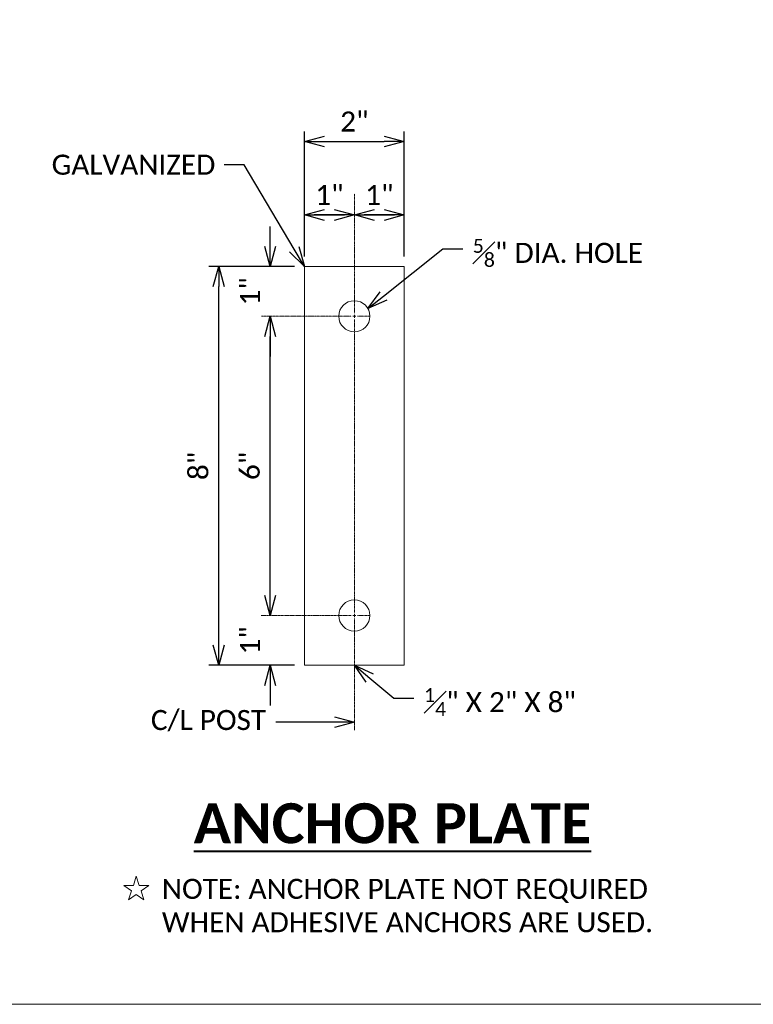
# Model space of a CAD drawing. Extents: x 19125 to 51786, y 27851 to 29201.
# Tile 3 of 13: x 19703 to 19997, y 27851 to 28246. Entities that reach past the tile are written whole.
import ezdxf
from ezdxf import colors
from ezdxf.entities.mleader import LeaderData, LeaderLine
from ezdxf.math import Vec2, Vec3

# ---------------------------------------------------------------- set-up
doc = ezdxf.new("R2010")
doc.units = 0
doc.header["$MEASUREMENT"] = 0
doc.linetypes.add('Wisdot4', pattern=[0.28125, 0.125, -0.0625, 0.03125, -0.0625])
for name, color, linetype, lineweight in [('B_ANNO_DIM', 7, 'Continuous', 18), ('B_ANNO_SYMB', 7, 'Continuous', 18), ('B_ANNO_TEXT', 7, 'Continuous', 18), ('B_ANNO_TEXT_TITLE', 7, 'Continuous', 40), ('B_CNTR', 1, 'Wisdot4', 18), ('B_STEEL', 92, 'Continuous', 18)]:
    doc.layers.add(name, color=color, linetype=linetype, lineweight=lineweight)
doc.layers.add('B_ANNO_NOPLOT', color=47, linetype='Continuous', lineweight=18, plot=False)
doc.styles.add('Annotative', font='calibri.ttf', dxfattribs={"height": 0.0625})
doc.styles.get("Standard").update_dxf_attribs({"font": 'calibri.ttf'})
doc.styles.add('Title', font='calibrib.ttf', dxfattribs={"height": 0.125})
doc.dimstyles.new('Annotative', dxfattribs={"dimscale": 0, "dimtxt": 0.0625, "dimasz": 0.0625, "dimexe": 0.03125, "dimexo": 0.03125, "dimgap": 0.03125, "dimtad": 1, "dimdec": 3, "dimzin": 3, "dimdsep": 46, "dimlunit": 4, "dimtxsty": 'Standard', "dimblk": 'OPEN30', "dimcen": 0.03125, "dimaunit": 1, "dimadec": 0, "dimazin": 3, "dimtfac": 0.75, "dimtdec": 3, "dimtofl": 0, "dimtmove": 0, "dimatfit": 3, "dimldrblk": 'OPEN30', "dimfxl": 1, "dimtfill": 1, "dimfrac": 1, "dimtolj": 1, "dimtzin": 0, "dimarcsym": 0})

# ---------------------------------------------------------------- blocks, each defined once
blk = doc.blocks.new('_Open30')
at = {"color": 0, "linetype": 'ByBlock', "lineweight": -2}
for p, q in [((-1, 0.268), (0, 0)), ((0, 0), (-1, -0.268)), ((0, 0), (-1, 0))]:
    blk.add_line(p, q, dxfattribs=at)
blk = doc.blocks.new('*D55')
at = {"layer": 'B_ANNO_DIM', "color": 0, "lineweight": -2, "transparency": 16777216}
for p, q in [((687.54, 295.98), (653.14, 295.98)), ((657.15, 144.01), (657.15, 287.95)), ((687.54, 135.98), (653.14, 135.98))]:
    blk.add_line(p, q, dxfattribs=at)
at = {"layer": 'Defpoints', "color": 0, "transparency": 16777216}
for p in [(657.15, 295.98), (691.55, 295.98), (691.55, 135.98)]:
    blk.add_point(p, dxfattribs=at)
at = {"layer": 'B_ANNO_DIM', "color": 0, "lineweight": -2, "transparency": 16777216, "xscale": 8.02983, "yscale": 8.02983, "zscale": 8.02983}
for p, rotation in [((657.15, 295.98), 90), ((657.15, 135.98), 270)]:
    blk.add_blockref('_Open30', p, dxfattribs=dict(at, rotation=rotation))
at = {"layer": 'B_ANNO_DIM', "color": 0, "transparency": 16777216, "insert": (649.02, 215.98), "char_height": 8.03, "attachment_point": 5, "rotation": 90, "bg_fill": 3, "box_fill_scale": 1.25, "bg_fill_color": 256, "bg_fill_true_color": 13158600, "bg_fill_transparency": 0}
blk.add_mtext('\\A1;8"', dxfattribs=at)
blk = doc.blocks.new('*D56')
at = {"layer": 'B_ANNO_DIM', "color": 0, "lineweight": -2, "transparency": 16777216}
for p, q in [((677.75, 164.01), (677.75, 172.04)), ((687.54, 135.98), (673.73, 135.98)), ((677.75, 127.95), (677.75, 119.92))]:
    blk.add_line(p, q, dxfattribs=at)
at = {"layer": 'Defpoints', "color": 0, "transparency": 16777216}
for p in [(677.75, 155.98), (677.75, 155.98), (691.55, 135.98)]:
    blk.add_point(p, dxfattribs=at)
at = {"layer": 'B_ANNO_DIM', "color": 0, "lineweight": -2, "transparency": 16777216, "xscale": 8.02983, "yscale": 8.02983, "zscale": 8.02983}
for p, rotation in [((677.75, 155.98), 270), ((677.75, 135.98), 90)]:
    blk.add_blockref('_Open30', p, dxfattribs=dict(at, rotation=rotation))
at = {"layer": 'B_ANNO_DIM', "color": 0, "transparency": 16777216, "insert": (669.71, 145.98), "char_height": 8.03, "attachment_point": 5, "rotation": 90, "bg_fill": 3, "box_fill_scale": 1.25, "bg_fill_color": 256, "bg_fill_true_color": 13158600, "bg_fill_transparency": 0}
blk.add_mtext('\\A1;1"', dxfattribs=at)
blk = doc.blocks.new('*D57')
at = {"layer": 'B_ANNO_DIM', "color": 0, "lineweight": -2, "transparency": 16777216}
for p, q in [((677.75, 304.01), (677.75, 312.04)), ((687.54, 295.98), (673.73, 295.98)), ((677.75, 267.95), (677.75, 259.92))]:
    blk.add_line(p, q, dxfattribs=at)
at = {"layer": 'Defpoints', "color": 0, "transparency": 16777216}
for p in [(677.75, 295.98), (691.55, 295.98), (677.75, 275.98)]:
    blk.add_point(p, dxfattribs=at)
at = {"layer": 'B_ANNO_DIM', "color": 0, "lineweight": -2, "transparency": 16777216, "xscale": 8.02983, "yscale": 8.02983, "zscale": 8.02983}
for p, rotation in [((677.75, 295.98), 270), ((677.75, 275.98), 90)]:
    blk.add_blockref('_Open30', p, dxfattribs=dict(at, rotation=rotation))
at = {"layer": 'B_ANNO_DIM', "color": 0, "transparency": 16777216, "insert": (669.71, 285.98), "char_height": 8.03, "attachment_point": 5, "rotation": 90, "bg_fill": 3, "box_fill_scale": 1.25, "bg_fill_color": 256, "bg_fill_true_color": 13158600, "bg_fill_transparency": 0}
blk.add_mtext('\\A1;1"', dxfattribs=at)
blk = doc.blocks.new('*D58')
at = {"layer": 'B_ANNO_DIM', "color": 0, "lineweight": -2, "transparency": 16777216}
blk.add_line((677.75, 164.01), (677.75, 267.95), dxfattribs=at)
at = {"layer": 'Defpoints', "color": 0, "transparency": 16777216}
for p in [(677.75, 275.98), (677.75, 275.98), (677.75, 155.98)]:
    blk.add_point(p, dxfattribs=at)
at = {"layer": 'B_ANNO_DIM', "color": 0, "lineweight": -2, "transparency": 16777216, "xscale": 8.02983, "yscale": 8.02983, "zscale": 8.02983}
for p, rotation in [((677.75, 275.98), 90), ((677.75, 155.98), 270)]:
    blk.add_blockref('_Open30', p, dxfattribs=dict(at, rotation=rotation))
at = {"layer": 'B_ANNO_DIM', "color": 0, "transparency": 16777216, "insert": (669.62, 215.98), "char_height": 8.03, "attachment_point": 5, "rotation": 90, "bg_fill": 3, "box_fill_scale": 1.25, "bg_fill_color": 256, "bg_fill_true_color": 13158600, "bg_fill_transparency": 0}
blk.add_mtext('\\A1;6"', dxfattribs=at)
blk = doc.blocks.new('*D59')
at = {"layer": 'B_ANNO_DIM', "color": 0, "lineweight": -2, "transparency": 16777216}
for p, q in [((691.55, 300), (691.55, 350.07)), ((731.55, 300), (731.55, 350.07)), ((699.58, 346.06), (723.52, 346.06))]:
    blk.add_line(p, q, dxfattribs=at)
at = {"layer": 'Defpoints', "color": 0, "transparency": 16777216}
for p in [(731.55, 346.06), (691.55, 295.98), (731.55, 295.98)]:
    blk.add_point(p, dxfattribs=at)
at = {"layer": 'B_ANNO_DIM', "color": 0, "lineweight": -2, "transparency": 16777216, "xscale": 8.02983, "yscale": 8.02983, "zscale": 8.02983, "rotation": 180}
blk.add_blockref('_Open30', (691.55, 346.06), dxfattribs=at)
at = {"layer": 'B_ANNO_DIM', "color": 0, "lineweight": -2, "transparency": 16777216, "xscale": 8.02983, "yscale": 8.02983, "zscale": 8.02983}
blk.add_blockref('_Open30', (731.55, 346.06), dxfattribs=at)
at = {"layer": 'B_ANNO_DIM', "color": 0, "transparency": 16777216, "insert": (711.55, 354.13), "char_height": 8.03, "attachment_point": 5, "bg_fill": 3, "box_fill_scale": 1.25, "bg_fill_color": 256, "bg_fill_true_color": 13158600, "bg_fill_transparency": 0}
blk.add_mtext('\\A1;2"', dxfattribs=at)
blk = doc.blocks.new('*D46')
at = {"layer": 'B_ANNO_DIM', "color": 0, "lineweight": -2, "transparency": 16777216}
for p, q in [((691.55, 300), (691.55, 320.64)), ((703.52, 316.63), (695.49, 316.63)), ((699.58, 316.63), (707.61, 316.63))]:
    blk.add_line(p, q, dxfattribs=at)
at = {"layer": 'Defpoints', "color": 0, "transparency": 16777216}
for p in [(691.55, 316.63), (711.55, 316.63), (691.55, 295.98)]:
    blk.add_point(p, dxfattribs=at)
at = {"layer": 'B_ANNO_DIM', "color": 0, "lineweight": -2, "transparency": 16777216, "xscale": 8.02983, "yscale": 8.02983, "zscale": 8.02983, "rotation": 180}
blk.add_blockref('_Open30', (691.55, 316.63), dxfattribs=at)
at = {"layer": 'B_ANNO_DIM', "color": 0, "lineweight": -2, "transparency": 16777216, "xscale": 8.02983, "yscale": 8.02983, "zscale": 8.02983}
blk.add_blockref('_Open30', (711.55, 316.63), dxfattribs=at)
at = {"layer": 'B_ANNO_DIM', "color": 0, "transparency": 16777216, "insert": (701.55, 324.67), "char_height": 8.03, "attachment_point": 5}
blk.add_mtext('\\A1;1"', dxfattribs=at)
blk = doc.blocks.new('*D47')
at = {"layer": 'B_ANNO_DIM', "color": 0, "lineweight": -2, "transparency": 16777216}
for p, q in [((731.55, 300), (731.55, 320.64)), ((723.52, 316.63), (715.49, 316.63)), ((719.58, 316.63), (727.61, 316.63))]:
    blk.add_line(p, q, dxfattribs=at)
at = {"layer": 'Defpoints', "color": 0, "transparency": 16777216}
for p in [(711.55, 316.63), (731.55, 316.63), (731.55, 295.98)]:
    blk.add_point(p, dxfattribs=at)
at = {"layer": 'B_ANNO_DIM', "color": 0, "lineweight": -2, "transparency": 16777216, "xscale": 8.02983, "yscale": 8.02983, "zscale": 8.02983, "rotation": 180}
blk.add_blockref('_Open30', (711.55, 316.63), dxfattribs=at)
at = {"layer": 'B_ANNO_DIM', "color": 0, "lineweight": -2, "transparency": 16777216, "xscale": 8.02983, "yscale": 8.02983, "zscale": 8.02983}
blk.add_blockref('_Open30', (731.55, 316.63), dxfattribs=at)
at = {"layer": 'B_ANNO_DIM', "color": 0, "transparency": 16777216, "insert": (721.55, 324.67), "char_height": 8.03, "attachment_point": 5}
blk.add_mtext('\\A1;1"', dxfattribs=at)
blk = doc.blocks.new('*U211')
at = {"layer": 'B_CNTR', "color": 0, "transparency": 16777216}
for p, q in [((0, 1.25), (0, 60.12)), ((-37.33, 0), (-1.25, 0)), ((1.25, 0), (6.37, 0)), ((0, -45.98), (0, -1.25))]:
    blk.add_line(p, q, dxfattribs=at)
at = {"layer": 'B_CNTR', "color": 0, "linetype": 'Continuous', "transparency": 16777216}
for p, q in [((-0.62, 0), (0.62, 0)), ((0, -0.62), (0, 0.62))]:
    blk.add_line(p, q, dxfattribs=at)
blk = doc.blocks.new('*U212')
at = {"layer": 'B_CNTR', "color": 0, "transparency": 16777216}
for p, q in [((0, 1.25), (0, 49.12)), ((-37.21, 0), (-1.25, 0)), ((1.25, 0), (6.37, 0)), ((0, -60), (0, -1.25))]:
    blk.add_line(p, q, dxfattribs=at)
at = {"layer": 'B_CNTR', "color": 0, "linetype": 'Continuous', "transparency": 16777216}
for p, q in [((-0.62, 0), (0.62, 0)), ((0, -0.62), (0, 0.62))]:
    blk.add_line(p, q, dxfattribs=at)
blk = doc.blocks.new('*U11')
at = {"color": 0, "lineweight": -2}
blk.add_lwpolyline([(-1.757, -0.759), (-1.664, -0.473), (-1.908, -0.296), (-1.606, -0.296), (-1.513, -0.009), (-1.42, -0.296), (-1.119, -0.296), (-1.363, -0.473), (-1.27, -0.759), (-1.513, -0.582), (-1.757, -0.759)], close=True, dxfattribs=at)
blk = doc.blocks.new('*U127')
at = {"layer": 'B_ANNO_NOPLOT', "flags": 128}
blk.add_lwpolyline([(0, 0), (0, 1349.01), (1734.06, 1349.01), (1734.06, 1278.64), (2023.52, 1278.64), (2023.52, 216.8), (1694.67, 216.8), (1694.67, 0)], close=True, dxfattribs=at)
blk = doc.blocks.new('INS_RAILCHAN_BASE')
at = {"layer": 'B_STEEL', "elevation": 0.8422, "flags": 128}
blk.add_lwpolyline([(691.5546, 295.9844), (731.5546, 295.9844), (731.5546, 135.9844), (691.5546, 135.9844), (691.5546, 295.9844)], dxfattribs=at)
at = {"layer": 'B_STEEL'}
for centre in [(711.5546, 275.9844, 0.8422), (711.5546, 155.9844, 0.8422)]:
    blk.add_circle(centre, 6.25, dxfattribs=at)
at = {"layer": 'B_ANNO_SYMB', "xscale": 12.65255595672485, "yscale": 12.65255595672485, "zscale": 12.65255595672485}
blk.add_blockref('*U11', (643.2543, 51.4704), dxfattribs=at)
at = {"layer": 'B_ANNO_TEXT', "insert": (634.372, 50.3338, 0.8422), "char_height": 8.02983, "attachment_point": 1, "style": 'Annotative'}
blk.add_mtext('NOTE: ANCHOR PLATE NOT REQUIRED\\PWHEN ADHESIVE ANCHORS ARE USED.', dxfattribs=at)
at = {"layer": 'B_ANNO_TEXT_TITLE', "insert": (647.1291, 80.659, 0.8422), "char_height": 16.05966, "attachment_point": 1, "style": 'Title'}
blk.add_mtext('{\\LANCHOR PLATE}', dxfattribs=at)
at = {"layer": 'B_ANNO_DIM'}
ml = blk.add_multileader_mtext('Standard', dxfattribs=at)
ml.set_content('\\A1;{\\H0.7x;\\S1#4;}" X 2" X 8"', color=256)
ml.set_leader_properties()
ml.set_arrow_properties(name='OPEN30')
ml.build(insert=Vec2(0, 0))
ml.multileader.update_dxf_attribs({"dogleg_length": 0.0625, "arrow_head_size": 8.0298, "scale": 128.47728})
ctx = ml.context
ctx.base_point, ctx.scale, ctx.char_height, ctx.arrow_head_size, ctx.landing_gap_size, ctx.plane_origin = Vec3(735.4639, 122.7676, 0.8422), 128.47728, 8.02983, 8.0298, 4.0149, Vec3(711.5546, 135.9844, 0.8422)
notes = []
notes.append((ctx, [(0, (1, 1, 0), (727.434, 122.7676, 0.8422), (1, 0), 8.0298, [(0, [(711.5546, 135.9844, 0.8422)], 0, [])])]))
ctx.mtext.insert, ctx.mtext.flow_direction = Vec3(739.4788, 126.8412, 0.8422), 5
for ctx, leaders in notes:
    for number, flags, end, landing, length, lines in leaders:
        leader = LeaderData()
        leader.index, (leader.has_last_leader_line, leader.has_dogleg_vector, leader.attachment_direction) = number, flags
        leader.last_leader_point, leader.dogleg_vector, leader.dogleg_length = Vec3(end), Vec3(landing), length
        for number, points, colour, breaks in lines:
            line = LeaderLine()
            line.index, line.vertices, line.color, line.breaks = number, Vec3.list(points), colors.encode_raw_color(colour), breaks
            leader.lines.append(line)
        ctx.leaders.append(leader)
dim = blk.add_linear_dim(base=(657.1518, 295.9844, 0.8422), p1=(691.5546, 135.9844, 0.8422), p2=(691.5546, 295.9844, 0.8422), angle=90, text='8"', dimstyle='Annotative', dxfattribs=at)
dim.commit()
dim.dimension.update_dxf_attribs({"geometry": '*D55', "text_midpoint": (649.0232, 215.9844, 0.8422)})
for base, p1, p2, picture, middle in [((677.7497, 295.9844, 0.8422), (677.7497, 275.9844, 0.8422), (691.5546, 295.9844, 0.8422), '*D57', (669.7106, 285.9844, 0.8422)), ((677.7497, 155.9844, 0.8422), (691.5546, 135.9844, 0.8422), (677.7497, 155.9844, 0.8422), '*D56', (669.7106, 145.9844, 0.8422))]:
    dim = blk.add_linear_dim(base=base, p1=p1, p2=p2, angle=90, text='1"', dimstyle='Annotative', dxfattribs=at)
    dim.commit()
    dim.dimension.update_dxf_attribs({"geometry": picture, "text_midpoint": middle})
dim = blk.add_linear_dim(base=(731.5546, 346.0595, 0.8422), p1=(691.5546, 295.9844, 0.8422), p2=(731.5546, 295.9844, 0.8422), text='2"', dimstyle='Annotative', dxfattribs=at)
dim.commit()
dim.dimension.update_dxf_attribs({"geometry": '*D59', "text_midpoint": (711.5546, 346.0595, 0.8422), "dimtype": 128})
dim = blk.add_linear_dim(base=(677.7497, 275.9844, 0.8422), p1=(677.7497, 155.9844, 0.8422), p2=(677.7497, 275.9844, 0.8422), angle=90, text='6"', dimstyle='Annotative', dxfattribs=at)
dim.commit()
dim.dimension.update_dxf_attribs({"geometry": '*D58', "text_midpoint": (669.6241, 215.9844, 0.8422)})
ml = blk.add_multileader_mtext('Standard', dxfattribs=at)
ml.set_content('C/L POST', color=256)
ml.set_leader_properties()
ml.set_arrow_properties(name='OPEN30')
ml.build(insert=Vec2(0, 0))
ml.multileader.update_dxf_attribs({"dogleg_length": 0.0625, "arrow_head_size": 8.0298, "scale": 128.47728})
ctx = ml.context
ctx.base_point, ctx.scale, ctx.char_height, ctx.arrow_head_size, ctx.landing_gap_size, ctx.plane_origin = Vec3(625.9676, 113.1739, 0.8422), 128.47728, 8.02983, 8.0298, 4.0149, Vec3(711.5546, 113.1739, 0.8422)
notes = []
notes.append((ctx, [(0, (1, 1, 0), (688.032, 113.1739, 0.8422), (-1, 0), 8.0298, [(0, [(711.5546, 113.1739, 0.8422)], 0, [])])]))
ctx.mtext.insert, ctx.mtext.flow_direction = Vec3(629.9825, 118.0566, 0.8422), 5
for ctx, leaders in notes:
    for number, flags, end, landing, length, lines in leaders:
        leader = LeaderData()
        leader.index, (leader.has_last_leader_line, leader.has_dogleg_vector, leader.attachment_direction) = number, flags
        leader.last_leader_point, leader.dogleg_vector, leader.dogleg_length = Vec3(end), Vec3(landing), length
        for number, points, colour, breaks in lines:
            line = LeaderLine()
            line.index, line.vertices, line.color, line.breaks = number, Vec3.list(points), colors.encode_raw_color(colour), breaks
            leader.lines.append(line)
        ctx.leaders.append(leader)
at = {"layer": 'B_ANNO_NOPLOT', "flags": 128}
blk.add_lwpolyline([(0, 0), (0, 1349.0114), (1734.056, 1349.0114), (1734.056, 1278.6442), (2023.5172, 1278.6442), (2023.5172, 216.8033), (1694.6729, 216.8033), (1694.6729, 0)], close=True, dxfattribs=at)
at = {"layer": 'B_CNTR'}
for name, p in [('*U212', (711.5546, 275.9844, 0.8422)), ('*U211', (711.5546, 155.9844, 0.8422))]:
    blk.add_blockref(name, p, dxfattribs=at)
at = {"layer": 'B_ANNO_DIM'}
for base, p2, picture, middle in [((691.5546, 316.6289, 0.8422), (691.5546, 295.9844, 0.8422), '*D46', (701.5546, 324.668, 0.8422)), ((731.5546, 316.6289, 0.8422), (731.5546, 295.9844, 0.8422), '*D47', (721.5546, 324.668, 0.8422))]:
    dim = blk.add_linear_dim(base=base, p1=(711.5546, 316.6289, 0.8422), p2=p2, angle=180, text='1"', dimstyle='Annotative', override={"dimtfill": 0}, dxfattribs=at)
    dim.commit()
    dim.dimension.update_dxf_attribs({"geometry": picture, "text_midpoint": middle})
ml = blk.add_multileader_mtext('Standard', dxfattribs=at)
ml.set_content('GALVANIZED', color=256)
ml.set_leader_properties()
ml.set_arrow_properties(name='OPEN30')
ml.build(insert=Vec2(0, 0))
ml.multileader.update_dxf_attribs({"dogleg_length": 0.0625, "arrow_head_size": 8.0298, "scale": 128.47728})
ctx = ml.context
ctx.base_point, ctx.scale, ctx.char_height, ctx.arrow_head_size, ctx.landing_gap_size, ctx.plane_origin = Vec3(586.1599, 336.7493, 0.8422), 128.47728, 8.02983, 8.0298, 4.0149, Vec3(691.5546, 295.9844, 0.8422)
notes = []
notes.append((ctx, [(0, (1, 1, 0), (667.4341, 336.7493, 0.8422), (-1, 0), 8.0298, [(0, [(691.5546, 295.9844, 0.8422)], 0, [])])]))
ctx.mtext.insert, ctx.mtext.flow_direction = Vec3(590.1748, 340.8198, 0.8422), 5
ml = blk.add_multileader_mtext('Standard', dxfattribs=at)
ml.set_content('\\A1;{\\H0.7x;\\S5#8;}" DIA. HOLE', color=256)
ml.set_leader_properties()
ml.set_arrow_properties(name='OPEN30')
ml.build(insert=Vec2(0, 0))
ml.multileader.update_dxf_attribs({"dogleg_length": 0.0625, "arrow_head_size": 8.0298, "scale": 128.47728})
ctx = ml.context
ctx.base_point, ctx.scale, ctx.char_height, ctx.arrow_head_size, ctx.landing_gap_size, ctx.plane_origin = Vec3(755.012, 302.9844, 0.8422), 128.47728, 8.02983, 8.0298, 4.0149, Vec3(716.9869, 279.0752, 0.8422)
notes.append((ctx, [(0, (1, 1, 0), (746.9822, 302.9844, 0.8422), (1, 0), 8.0298, [(0, [(716.9869, 279.0752, 0.8422)], 0, [])])]))
ctx.mtext.insert, ctx.mtext.flow_direction = Vec3(759.0269, 307.058, 0.8422), 5
for ctx, leaders in notes:
    for number, flags, end, landing, length, lines in leaders:
        leader = LeaderData()
        leader.index, (leader.has_last_leader_line, leader.has_dogleg_vector, leader.attachment_direction) = number, flags
        leader.last_leader_point, leader.dogleg_vector, leader.dogleg_length = Vec3(end), Vec3(landing), length
        for number, points, colour, breaks in lines:
            line = LeaderLine()
            line.index, line.vertices, line.color, line.breaks = number, Vec3.list(points), colors.encode_raw_color(colour), breaks
            leader.lines.append(line)
        ctx.leaders.append(leader)

msp = doc.modelspace()

# ---------------------------------------------------------------- block references
msp.add_blockref('INS_RAILCHAN_BASE', (19125.19, 27851.45, -0.84))

# ---------------------------------------------------------------- next in the draw order: block references
msp.add_blockref('*U127', (19125.19, 27851.45, -0.84))

doc.saveas('drawing.dxf')
